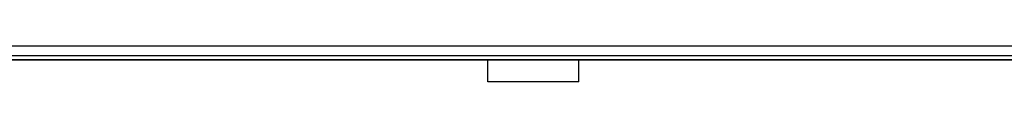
# Model space of a CAD drawing. Header units: millimetres. Extents: x 0 to 420, y 0 to 297.
# Tile 5 of 28: x 114.19 to 157.12, y 61.11 to 62.66. Entities that reach past the tile are written whole.
import ezdxf

# ---------------------------------------------------------------- set-up
doc = ezdxf.new("R2010")
doc.units = ezdxf.units.MM

msp = doc.modelspace()

# ---------------------------------------------------------------- linework, layer by layer
at = {"color": 7, "linetype": 'Continuous', "lineweight": 25}
for p, q in [((211.91239, 62.6569), (61.09958, 62.6569)), ((206.35613, 62.24018), (66.65584, 62.24018)), ((191.67172, 62.06158), (81.34024, 62.06158)), ((134.60098, 61.10908), (134.60098, 62.06158)), ((138.56974, 61.10908), (138.56974, 62.06158)), ((138.56974, 61.10908), (134.60098, 61.10908))]:
    msp.add_line(p, q, dxfattribs=at)
at = {"color": 7, "linetype": 'Continuous'}
msp.add_line((66.65584, 62.06158), (206.35613, 62.06158), dxfattribs=at)

doc.saveas('drawing.dxf')
